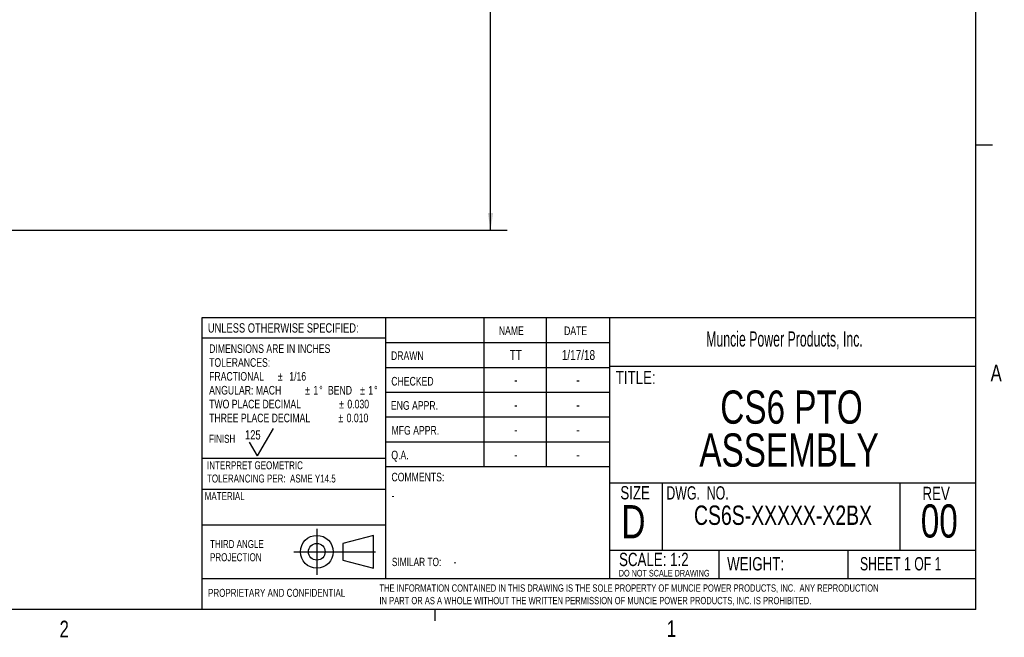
# Model space of a CAD drawing. Header units: inches. Extents: x 0.3 to 34.1, y 0.2 to 21.7.
# Tile 16 of 25: x 26.3 to 33.7, y 0.2 to 4.9. Entities that reach past the tile are written whole.
import ezdxf

# ---------------------------------------------------------------- set-up
doc = ezdxf.new("R2010")
doc.units = ezdxf.units.IN
doc.header["$MEASUREMENT"] = 0
doc.linetypes.add('CENTERX2', pattern=[0.8, 0.5, -0.1, 0.1, -0.1])
doc.layers.add('BORDER', color=7, linetype='Continuous', lineweight=25)
doc.layers.add('SLD-0', color=7, linetype='Continuous', lineweight=25)
doc.styles.add('SLDTEXTSTYLE0', font='TXT', dxfattribs={"width": 0.75})
doc.styles.add('SLDTEXTSTYLE1', font='TXT', dxfattribs={"width": 0.605})
doc.styles.add('SLDTEXTSTYLE2', font='TXT', dxfattribs={"width": 0.694444})
doc.styles.add('SLDTEXTSTYLE3', font='TXT', dxfattribs={"width": 0.6875})
doc.dimstyles.new('SLDDIMSTYLE0', dxfattribs={"dimtxt": 0.125, "dimasz": 0.13, "dimexe": 0, "dimexo": 0.0625, "dimgap": 0.03125, "dimtad": 0, "dimtih": 1, "dimtoh": 1, "dimlfac": 0.75, "dimrnd": 1e-09, "dimzin": 12, "dimdsep": 46, "dimtxsty": 'SLDTEXTSTYLE0', "dimsah": 1, "dimcen": 0.09, "dimadec": 0, "dimazin": 3, "dimtfac": 1, "dimtofl": 0, "dimtmove": 0, "dimatfit": 3, "dimfxl": 1, "dimfrac": 2, "dimtolj": 1, "dimtzin": 12, "dimarcsym": 0})

# ---------------------------------------------------------------- blocks, each defined once
blk = doc.blocks.new('Block1')
at = {"layer": 'SLD-0', "color": 1, "linetype": 'CENTERX2'}
for p, q in [((3.1617, 0.8669), (3.1617, 0.5222)), ((2.9894, 0.6946), (3.334, 0.6946))]:
    blk.add_line(p, q, dxfattribs=at)
at = {"layer": 'SLD-0', "color": 1}
for p, q in [((3.5889, 0.8181), (3.3588, 0.7575)), ((3.5889, 0.571), (3.5889, 0.8181)), ((3.3588, 0.7575), (3.3588, 0.6316)), ((3.334, 0.6946), (3.6043, 0.6946)), ((3.3588, 0.6316), (3.5889, 0.571))]:
    blk.add_line(p, q, dxfattribs=at)
for radius in [0.1236, 0.0629]:
    blk.add_circle((3.1617, 0.6946), radius, dxfattribs=at)
blk = doc.blocks.new('SW_NOTE_2')
at = {"layer": 'SLD-0', "color": 0, "char_height": 0.06, "attachment_point": 1, "style": 'SLDTEXTSTYLE0'}
for s, insert in [('THIRD ANGLE', (0, 0.0773)), ('PROJECTION', (0, -0.022))]:
    blk.add_mtext(s, dxfattribs=dict(at, insert=insert))
blk = doc.blocks.new('SW_NOTE_3')
at = {"layer": 'SLD-0', "color": 0, "char_height": 0.055, "attachment_point": 1, "style": 'SLDTEXTSTYLE0'}
for s, insert in [('THE INFORMATION CONTAINED IN THIS DRAWING IS THE SOLE PROPERTY OF MUNCIE POWER PRODUCTS, INC.  ANY REPRODUCTION', (0, 0.0709)), ('IN PART OR AS A WHOLE WITHOUT THE WRITTEN PERMISSION OF MUNCIE POWER PRODUCTS, INC. IS PROHIBITED.', (0, -0.0235))]:
    blk.add_mtext(s, dxfattribs=dict(at, insert=insert))
blk = doc.blocks.new('SW_NOTE_4')
at = {"layer": 'SLD-0', "color": 0, "char_height": 0.065, "attachment_point": 1, "style": 'SLDTEXTSTYLE0'}
for s, insert in [('DIMENSIONS ARE IN INCHES', (0, 0.0838)), ('TOLERANCES:', (0, -0.0206)), ('FRACTIONAL', (0, -0.125)), ('%%p', (0.5176, -0.125)), ('1/16', (0.6039, -0.125)), ('ANGULAR: MACH', (0, -0.2293)), ('%%p', (0.7234, -0.2293)), ('1', (0.7853, -0.2293)), ('%%d', (0.8293, -0.2293)), ('BEND', (0.895, -0.2293)), ('%%p', (1.1371, -0.2293)), ('1', (1.199, -0.2293)), ('%%d', (1.243, -0.2293)), ('TWO PLACE DECIMAL', (0, -0.3337)), ('%%p', (0.9794, -0.3337)), ('0.030', (1.0413, -0.3337)), ('THREE PLACE DECIMAL', (0, -0.4381)), ('%%p', (0.9738, -0.4381)), ('0.010', (1.0357, -0.4381))]:
    blk.add_mtext(s, dxfattribs=dict(at, insert=insert))
blk = doc.blocks.new('SW_NOTE_5')
at = {"layer": 'SLD-0', "color": 0, "char_height": 0.06, "attachment_point": 1, "style": 'SLDTEXTSTYLE0'}
for s, insert in [('INTERPRET GEOMETRIC', (0, 0.0773)), ('TOLERANCING PER:  ASME Y14.5', (0, -0.022))]:
    blk.add_mtext(s, dxfattribs=dict(at, insert=insert))
blk = doc.blocks.new('SW_NOTE_6')
at = {"layer": 'BORDER', "color": 0, "char_height": 0.25, "attachment_point": 2, "style": 'SLDTEXTSTYLE0'}
for s, insert in [('CS6 PTO', (0.6641, 0.3223)), ('ASSEMBLY', (0.6457, -0.001))]:
    blk.add_mtext(s, dxfattribs=dict(at, insert=insert))
blk = doc.blocks.new('_D_7')
at = {"layer": 'SLD-0'}
for p, q in [((23.0143, 14.6603), (29.9917, 14.6603)), ((29.8667, 14.6603), (29.8667, 10.2457)), ((29.6128, 10.2203), (29.5747, 10.2203)), ((29.5747, 10.2203), (29.5747, 10.0219)), ((30.1207, 10.2203), (30.1588, 10.2203)), ((30.1588, 10.2203), (30.1588, 10.0219)), ((29.5747, 10.0219), (29.6128, 10.0219)), ((30.1588, 10.0219), (30.1207, 10.0219)), ((29.8667, 3.2672), (29.8667, 9.8349)), ((22.1815, 3.2672), (29.9917, 3.2672))]:
    blk.add_line(p, q, dxfattribs=at)
for points in [[(29.8667, 14.6603), (29.8467, 14.5303), (29.8867, 14.5303)], [(29.8667, 3.2672), (29.8867, 3.3972), (29.8467, 3.3972)]]:
    blk.add_solid(points, dxfattribs=at)
at = {"layer": 'SLD-0', "char_height": 0.125, "attachment_point": 1, "style": 'SLDTEXTSTYLE0'}
for s, insert in [('217.04', (29.6128, 10.183)), ('8.54', (29.7051, 9.996))]:
    blk.add_mtext(s, dxfattribs=dict(at, insert=insert))

msp = doc.modelspace()

# ---------------------------------------------------------------- linework, layer by layer
at = {"layer": 'BORDER'}
for p, q in [((27.6942, 0.6448), (27.6942, 2.6091)), ((27.6942, 2.6091), (33.5229, 2.6091)), ((29.0756, 2.6091), (29.0756, 0.6448)), ((29.8166, 2.6091), (29.8166, 1.4841)), ((30.2851, 2.6091), (30.2851, 1.4841)), ((30.7642, 2.6091), (30.7642, 0.6448)), ((29.0756, 2.4548), (27.6942, 2.4548)), ((29.0756, 2.4216), (30.7642, 2.4216)), ((29.0756, 2.2341), (30.7642, 2.2341)), ((30.7642, 2.242), (33.5229, 2.242)), ((29.0756, 2.0466), (30.7642, 2.0466)), ((30.7642, 1.8591), (29.0756, 1.8591)), ((28.111, 1.5667), (28.231, 1.7745)), ((28.111, 1.5667), (28.051, 1.6706)), ((30.7642, 1.6716), (29.0756, 1.6716)), ((27.6942, 1.5499), (29.0756, 1.5499)), ((30.7642, 1.4841), (29.0726, 1.4841)), ((30.7642, 1.3647), (33.5229, 1.3647)), ((31.1597, 1.3647), (31.1597, 0.8577)), ((32.9509, 1.3647), (32.9509, 0.8577)), ((27.6942, 1.3173), (29.0756, 1.3173)), ((27.6942, 1.0473), (29.0756, 1.0473)), ((30.7642, 0.8577), (33.5229, 0.8577)), ((31.5873, 0.8577), (31.5873, 0.6448)), ((32.5592, 0.8577), (32.5592, 0.6448)), ((27.6911, 0.6448), (27.6911, 0.4106)), ((27.6911, 0.6448), (33.5229, 0.6448))]:
    msp.add_line(p, q, dxfattribs=at)
at = {"layer": 'SLD-0'}
for p, q in [((33.5229, 0.4106), (33.5229, 21.4106)), ((33.5229, 3.9106), (33.6479, 3.9106)), ((33.5229, 0.4106), (0.5229, 0.4106)), ((29.4479, 0.4106), (29.4479, 0.3258))]:
    msp.add_line(p, q, dxfattribs=at)

# ---------------------------------------------------------------- block references
at = {"color": 7, "linetype": 'Continuous'}
msp.add_blockref('Block1', (25.3965, 0.1508), dxfattribs=at)
at = {"layer": 'BORDER'}
msp.add_blockref('SW_NOTE_6', (31.47, 1.7374), dxfattribs=at)
at = {"layer": 'SLD-0'}
for name, p in [('SW_NOTE_4', (27.7474, 2.3236)), ('SW_NOTE_5', (27.7313, 1.449)), ('SW_NOTE_2', (27.7542, 0.8563)), ('SW_NOTE_3', (29.0301, 0.529))]:
    msp.add_blockref(name, p, dxfattribs=at)

# ---------------------------------------------------------------- texts
at = {"color": 7, "linetype": 'Continuous', "lineweight": 0, "char_height": 0.125, "attachment_point": 1, "style": 'SLDTEXTSTYLE0'}
for s, insert in [('A', (33.6341, 2.2543)), ('2', (26.6209, 0.3264)), ('1', (31.1954, 0.329))]:
    msp.add_mtext(s, dxfattribs=dict(at, insert=insert))
at = {"layer": 'BORDER', "style": 'SLDTEXTSTYLE0'}
for s, insert, char_height, attachment_point in [('125', (28.0179, 1.7608), 0.07, 1), ('CS6S-XXXXX-X2BX', (32.0701, 1.1935), 0.145833, 2), ('00', (33.2473, 1.2024), 0.25, 2), ('-', (29.5881, 0.7999), 0.0625, 1), ('PROPRIETARY AND CONFIDENTIAL', (27.7394, 0.5662), 0.06, 1)]:
    msp.add_mtext(s, dxfattribs=dict(at, insert=insert, char_height=char_height, attachment_point=attachment_point))
at = {"layer": 'SLD-0'}
for s, insert, char_height, attachment_point, style in [('UNLESS OTHERWISE SPECIFIED:', (27.7378, 2.566), 0.07, 1, 'SLDTEXTSTYLE0'), ('NAME', (29.9293, 2.5433), 0.065, 1, 'SLDTEXTSTYLE0'), ('DATE', (30.4211, 2.5416), 0.065, 1, 'SLDTEXTSTYLE0'), ('Muncie Power Products, Inc.', (31.4912, 2.5049), 0.114583, 1, 'SLDTEXTSTYLE1'), ('DRAWN', (29.1172, 2.3544), 0.065, 1, 'SLDTEXTSTYLE0'), ('TT', (30.0576, 2.3655), 0.075, 2, 'SLDTEXTSTYLE0'), ('1/17/18', (30.5291, 2.3644), 0.075, 2, 'SLDTEXTSTYLE0'), ('CHECKED', (29.1194, 2.162), 0.065, 1, 'SLDTEXTSTYLE0'), ('TITLE:', (30.81, 2.2075), 0.1, 1, 'SLDTEXTSTYLE0'), ('-', (30.0574, 2.1769), 0.075, 2, 'SLDTEXTSTYLE0'), ('-', (30.5259, 2.1769), 0.075, 2, 'SLDTEXTSTYLE0'), ('ENG APPR.', (29.1165, 1.9795), 0.065, 1, 'SLDTEXTSTYLE0'), ('-', (30.0574, 1.9894), 0.075, 2, 'SLDTEXTSTYLE0'), ('-', (30.5259, 1.9894), 0.075, 2, 'SLDTEXTSTYLE0'), ('MFG APPR.', (29.1214, 1.7923), 0.065, 1, 'SLDTEXTSTYLE0'), ('FINISH', (27.7466, 1.726), 0.06, 1, 'SLDTEXTSTYLE0'), ('-', (30.0574, 1.8019), 0.075, 2, 'SLDTEXTSTYLE0'), ('-', (30.5259, 1.8019), 0.075, 2, 'SLDTEXTSTYLE0'), ('Q.A.', (29.1198, 1.6063), 0.065, 1, 'SLDTEXTSTYLE0'), ('-', (30.0574, 1.6144), 0.075, 2, 'SLDTEXTSTYLE0'), ('-', (30.5259, 1.6144), 0.075, 2, 'SLDTEXTSTYLE0'), ('COMMENTS:', (29.1207, 1.4404), 0.065, 1, 'SLDTEXTSTYLE0'), ('SIZE', (30.8449, 1.34), 0.1, 1, 'SLDTEXTSTYLE0'), ('DWG.  NO.', (31.1914, 1.3386), 0.1, 1, 'SLDTEXTSTYLE2'), ('MATERIAL', (27.7141, 1.2943), 0.06, 1, 'SLDTEXTSTYLE0'), ('-', (29.1209, 1.2999), 0.0625, 1, 'SLDTEXTSTYLE0'), ('REV', (33.1207, 1.3347), 0.1, 1, 'SLDTEXTSTYLE0'), ('D', (30.8528, 1.1969), 0.25, 1, 'SLDTEXTSTYLE0'), ('SCALE: 1:2', (30.835, 0.8377), 0.1, 1, 'SLDTEXTSTYLE0'), ('SIMILAR TO:', (29.1237, 0.7999), 0.0625, 1, 'SLDTEXTSTYLE0'), ('WEIGHT:', (31.6491, 0.8048), 0.1, 1, 'SLDTEXTSTYLE0'), ('SHEET 1 OF 1', (32.6501, 0.8051), 0.1, 1, 'SLDTEXTSTYLE3'), ('DO NOT SCALE DRAWING', (31.175, 0.7092), 0.05, 2, 'SLDTEXTSTYLE0')]:
    msp.add_mtext(s, dxfattribs=dict(at, insert=insert, char_height=char_height, attachment_point=attachment_point, style=style))

# ---------------------------------------------------------------- dimensions: what is measured, and where the dimension line sits
dim = msp.add_linear_dim(base=(29.8667, 3.2672), p1=(22.9643, 14.6603), p2=(22.1315, 3.2672), angle=90, dimstyle='SLDDIMSTYLE0', dxfattribs=at)
dim.commit()
dim.dimension.update_dxf_attribs({"geometry": '_D_7', "text_midpoint": (29.8667, 10.0403), "dimtype": 160})

doc.saveas('drawing.dxf')
